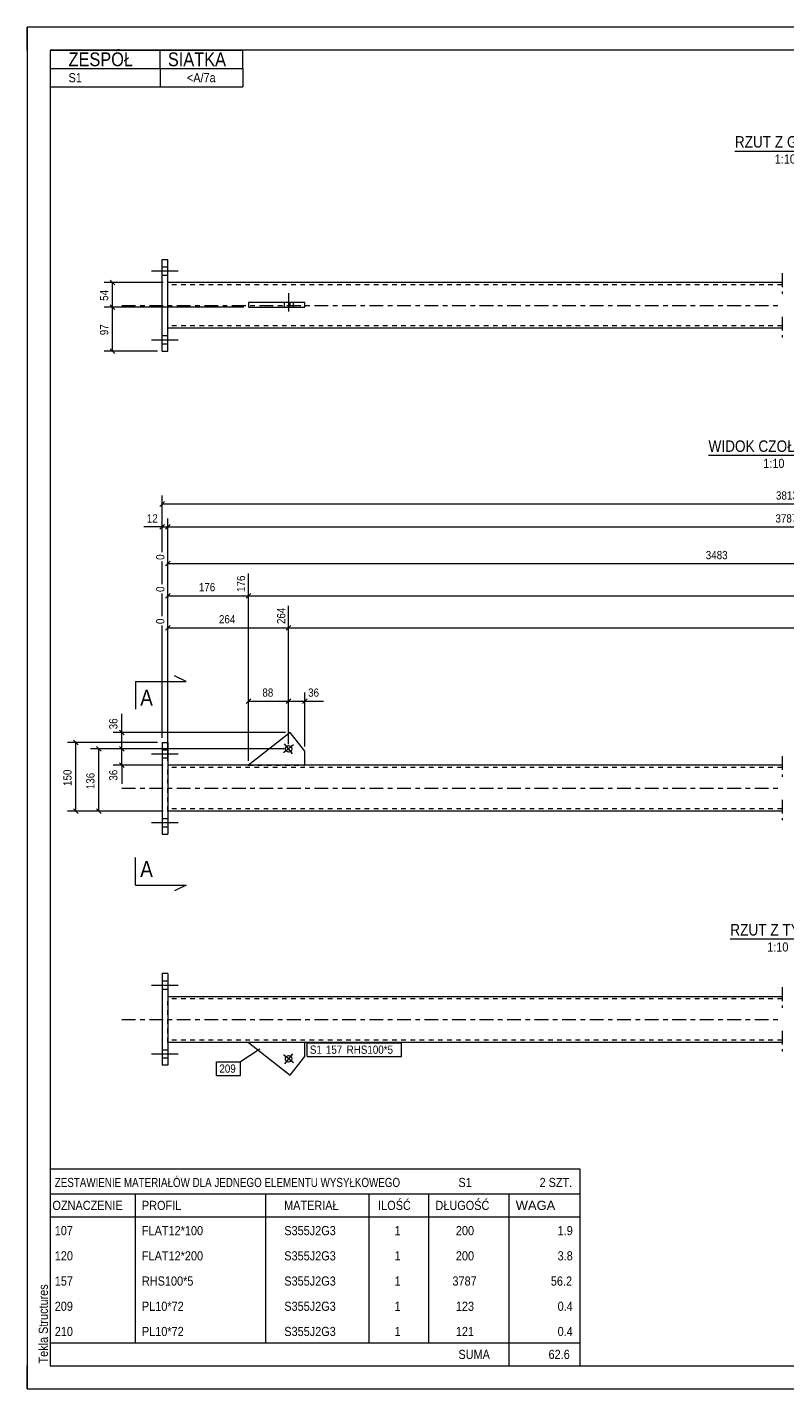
# Model space of a CAD drawing. Header units: millimetres. Extents: x 0 to 420, y 0 to 297.
# Tile 1 of 2: x 0 to 165, y 0 to 297. Entities that reach past the tile are written whole.
import ezdxf

# ---------------------------------------------------------------- set-up
doc = ezdxf.new("R2010")
doc.units = ezdxf.units.MM
for name, pattern in [('XKITLINE00', [0]), ('XKITLINE01', [4, 1, -1, 1, -1]), ('XKITLINE03', [6, 3, -1, 1, -1])]:
    doc.linetypes.add(name, pattern=pattern)
for name, color, linetype, lineweight in [('Arkusz rysunku', 3, 'Continuous', 0), ('Element', 2, 'Continuous', 0), ('Inny typ obiektu', 7, 'Continuous', 0), ('Przekrój', 7, 'Continuous', 0), ('Wymiar', 4, 'Continuous', 0), ('Znak elementu', 2, 'Continuous', 0), ('Śruba', 3, 'Continuous', 0)]:
    doc.layers.add(name, color=color, linetype=linetype, lineweight=lineweight)
doc.styles.add('ARIAL', font='ARIAL.TTF')

msp = doc.modelspace()

# ---------------------------------------------------------------- linework, layer by layer
at = {"layer": 'Arkusz rysunku', "linetype": 'XKITLINE00', "lineweight": 0}
for p, q in [((420, 297), (0, 297)), ((0, 297), (0, 0)), ((0, 292), (0, 297)), ((5, 297), (0, 297)), ((415, 292), (5, 292)), ((5, 292), (5, 5)), ((0, 0), (0, 5)), ((5, 5), (415, 5)), ((0, 0), (420, 0))]:
    msp.add_line(p, q, dxfattribs=at)
at = {"layer": 'Element', "linetype": 'XKITLINE00', "lineweight": 0}
for p, q in [((29.42, 226.33), (29.42, 246.33)), ((29.42, 246.33), (30.62, 246.33)), ((30.62, 226.33), (30.62, 246.33)), ((164.55, 241.33), (30.62, 241.33)), ((48.22, 236.97), (48.22, 235.97)), ((60.55, 236.97), (48.22, 236.97)), ((48.22, 235.97), (60.55, 235.97)), ((57.33, 235.97), (57.33, 236.97)), ((60.55, 235.97), (60.55, 236.97)), ((164.55, 231.33), (30.62, 231.33)), ((29.42, 226.33), (30.62, 226.33)), ((57.33, 143.18), (48.22, 136)), ((60.55, 139.09), (57.33, 143.18)), ((29.42, 141), (30.62, 141)), ((29.42, 141), (29.42, 121)), ((30.62, 141), (30.62, 121)), ((60.55, 136), (60.55, 139.09)), ((164.55, 136), (30.62, 136)), ((164.55, 126), (30.62, 126)), ((29.42, 121), (30.62, 121)), ((30.62, 90.57), (29.42, 90.57)), ((29.42, 90.57), (29.42, 70.57)), ((30.62, 90.57), (30.62, 70.57)), ((30.62, 85.57), (164.55, 85.57)), ((164.55, 75.57), (30.62, 75.57)), ((48.22, 75.57), (57.33, 68.39)), ((60.55, 72.47), (60.55, 75.57)), ((57.33, 68.39), (60.55, 72.47)), ((30.62, 70.57), (29.42, 70.57))]:
    msp.add_line(p, q, dxfattribs=at)
at = {"layer": 'Element', "linetype": 'XKITLINE01', "lineweight": 0}
for p, q in [((30.62, 231.33), (30.62, 241.33)), ((164.55, 240.83), (30.62, 240.83)), ((164.55, 231.83), (30.62, 231.83)), ((30.62, 126), (30.62, 136)), ((164.55, 135.5), (30.62, 135.5)), ((60.55, 136), (48.22, 136)), ((48.22, 136), (60.55, 136)), ((164.55, 126.5), (30.62, 126.5)), ((30.62, 75.57), (30.62, 85.57)), ((164.55, 85.07), (30.62, 85.07)), ((164.55, 76.07), (30.62, 76.07)), ((60.55, 75.57), (48.22, 75.57)), ((60.55, 75.57), (48.22, 75.57))]:
    msp.add_line(p, q, dxfattribs=at)
at = {"layer": 'Element', "linetype": 'XKITLINE03', "lineweight": 0}
for p, q in [((164.55, 243.33), (164.55, 238.83)), ((20.62, 236.33), (164.55, 236.33)), ((164.55, 233.83), (164.55, 229.33)), ((164.55, 138), (164.55, 133.5)), ((20.62, 131), (164.55, 131)), ((164.55, 128.5), (164.55, 124)), ((164.55, 87.57), (164.55, 83.07)), ((20.62, 80.57), (164.55, 80.57)), ((164.55, 78.07), (164.55, 73.57))]:
    msp.add_line(p, q, dxfattribs=at)
at = {"layer": 'Inny typ obiektu', "linetype": 'XKITLINE00', "lineweight": 0}
for p, q in [((5, 292), (47, 292)), ((5, 292), (5, 288)), ((29, 288), (29, 292)), ((47, 288), (47, 292)), ((5, 288), (47, 288)), ((5, 288), (5, 284)), ((29, 288), (29, 284)), ((47, 288), (47, 284)), ((5, 284), (47, 284)), ((154.26, 270), (176.86, 270)), ((148.52, 203.62), (177.6, 203.62)), ((153.27, 98.12), (174.57, 98.12)), ((5, 48), (5, 42.5)), ((5, 48), (120.5, 48)), ((120.5, 48), (120.5, 42.5)), ((5, 42.5), (5, 37.5)), ((5, 42.5), (120.5, 42.5)), ((23.5, 42.5), (23.5, 37.5)), ((52, 37.5), (52, 42.5)), ((74.5, 42.5), (74.5, 37.5)), ((87.5, 42.5), (87.5, 37.5)), ((105, 42.5), (105, 37.5)), ((120.5, 42.5), (120.5, 37.5)), ((5, 37.5), (120.5, 37.5)), ((5, 37.5), (5, 32)), ((23.5, 37.5), (23.5, 32)), ((52, 32), (52, 37.5)), ((74.5, 37.5), (74.5, 32)), ((87.5, 37.5), (87.5, 32)), ((105, 37.5), (105, 32)), ((120.5, 37.5), (120.5, 32)), ((5, 32), (5, 26.5)), ((23.5, 32), (23.5, 26.5)), ((52, 26.5), (52, 32)), ((74.5, 32), (74.5, 26.5)), ((87.5, 32), (87.5, 26.5)), ((105, 32), (105, 26.5)), ((120.5, 32), (120.5, 26.5)), ((5, 26.5), (5, 21)), ((23.5, 26.5), (23.5, 21)), ((52, 21), (52, 26.5)), ((74.5, 26.5), (74.5, 21)), ((87.5, 26.5), (87.5, 21)), ((105, 26.5), (105, 21)), ((120.5, 26.5), (120.5, 21)), ((5, 21), (5, 15.5)), ((23.5, 21), (23.5, 15.5)), ((52, 15.5), (52, 21)), ((74.5, 21), (74.5, 15.5)), ((87.5, 21), (87.5, 15.5)), ((105, 21), (105, 15.5)), ((120.5, 21), (120.5, 15.5)), ((5, 15.5), (5, 10)), ((23.5, 15.5), (23.5, 10)), ((52, 10), (52, 15.5)), ((74.5, 15.5), (74.5, 10)), ((87.5, 15.5), (87.5, 10)), ((105, 15.5), (105, 10)), ((120.5, 15.5), (120.5, 10)), ((5, 10), (5, 5)), ((5, 10), (120.5, 10)), ((105, 10), (105, 5)), ((120.5, 10), (120.5, 5)), ((5, 5), (120.5, 5))]:
    msp.add_line(p, q, dxfattribs=at)
at = {"layer": 'Przekrój', "linetype": 'XKITLINE00', "lineweight": 0}
for p, q in [((34.62, 154.25), (32.12, 155.5)), ((23.62, 154.25), (23.62, 148.25)), ((23.62, 154.25), (29.62, 154.25)), ((29.62, 154.25), (34.62, 154.25)), ((23.62, 109.88), (23.62, 115.88)), ((23.62, 109.88), (29.62, 109.88)), ((29.62, 109.88), (34.62, 109.88)), ((34.62, 109.88), (32.12, 108.63))]:
    msp.add_line(p, q, dxfattribs=at)
at = {"layer": 'Wymiar', "linetype": 'XKITLINE00', "lineweight": 0}
for p, q in [((29.62, 241.33), (16.76, 241.33)), ((18.11, 241.84), (19.13, 240.83)), ((18.62, 235.97), (18.62, 241.33)), ((47.22, 235.97), (16.76, 235.97)), ((47.22, 235.97), (16.76, 235.97)), ((18.11, 236.47), (19.13, 235.46)), ((18.11, 236.47), (19.13, 235.46)), ((18.62, 226.33), (18.62, 235.97)), ((28.42, 226.33), (16.76, 226.33)), ((18.11, 226.84), (19.13, 225.83)), ((29.93, 193.51), (28.91, 192.49)), ((29.42, 182.51), (29.42, 194.86)), ((29.42, 193), (302.38, 193)), ((29.42, 188), (25.4, 188)), ((29.42, 188), (25.4, 188)), ((29.93, 188.51), (28.91, 187.49)), ((29.42, 182.51), (29.42, 189.86)), ((29.42, 188), (30.62, 188)), ((31.13, 188.51), (30.11, 187.49)), ((31.13, 188.51), (30.11, 187.49)), ((30.62, 137), (30.62, 189.86)), ((30.62, 137), (30.62, 189.86)), ((30.62, 188), (300.95, 188)), ((30.62, 137), (30.62, 182.15)), ((29.42, 175.51), (29.42, 180.46)), ((29.42, 175.51), (29.42, 180.46)), ((31.13, 180.51), (30.11, 179.49)), ((30.62, 180), (270.59, 180)), ((48.22, 137), (48.22, 177.82)), ((48.22, 137), (48.22, 177.82)), ((29.42, 168.51), (29.42, 173.46)), ((29.42, 168.51), (29.42, 173.46)), ((31.13, 173.51), (30.11, 172.49)), ((30.62, 137), (30.62, 175.15)), ((30.62, 173), (48.22, 173)), ((48.73, 173.51), (47.71, 172.49)), ((48.73, 173.51), (47.71, 172.49)), ((48.22, 173), (287.87, 173)), ((56.98, 140.59), (56.98, 170.82)), ((56.98, 140.59), (56.98, 170.82)), ((29.42, 142), (29.42, 166.46)), ((29.42, 142), (29.42, 166.46)), ((31.13, 166.51), (30.11, 165.49)), ((30.62, 137), (30.62, 168.15)), ((57.49, 166.51), (56.47, 165.49)), ((57.49, 166.51), (56.47, 165.49)), ((30.62, 166), (56.98, 166)), ((56.98, 166), (291.45, 166)), ((48.22, 137), (48.22, 151.86)), ((56.98, 140.59), (56.98, 151.86)), ((56.98, 140.59), (56.98, 151.86)), ((60.55, 140.09), (60.55, 151.86)), ((48.73, 150.51), (47.71, 149.49)), ((48.22, 150), (56.98, 150)), ((57.49, 150.51), (56.47, 149.49)), ((57.49, 150.51), (56.47, 149.49)), ((56.98, 150), (60.55, 150)), ((61.06, 150.51), (60.04, 149.49)), ((60.55, 150), (64.57, 150)), ((60.55, 150), (64.57, 150)), ((20.62, 143.18), (20.62, 147.2)), ((20.62, 143.18), (20.62, 147.2)), ((56.33, 143.18), (18.76, 143.18)), ((20.11, 143.68), (21.13, 142.67)), ((20.62, 139.59), (20.62, 143.18)), ((28.42, 141), (8.76, 141)), ((10.11, 141.51), (11.13, 140.49)), ((10.62, 126), (10.62, 141)), ((15.11, 140.1), (16.13, 139.08)), ((20.11, 140.1), (21.13, 139.08)), ((20.11, 140.1), (21.13, 139.08)), ((55.98, 139.59), (13.76, 139.59)), ((15.62, 126), (15.62, 139.59)), ((55.98, 139.59), (18.76, 139.59)), ((55.98, 139.59), (18.76, 139.59)), ((20.62, 136), (20.62, 139.59)), ((29.62, 136), (18.76, 136)), ((20.11, 136.51), (21.13, 135.49)), ((20.62, 136), (20.62, 131.98)), ((20.62, 136), (20.62, 131.98)), ((29.62, 126), (8.76, 126)), ((10.11, 126.51), (11.13, 125.49)), ((29.62, 126), (13.76, 126)), ((15.11, 126.51), (16.13, 125.49))]:
    msp.add_line(p, q, dxfattribs=at)
at = {"layer": 'Znak elementu', "linetype": 'XKITLINE00', "lineweight": 0}
for p, q in [((61.02, 75.47), (81.58, 75.47)), ((61.02, 72.47), (61.02, 75.47)), ((81.58, 72.47), (81.58, 75.47)), ((41.29, 71.34), (46.5, 71.34)), ((41.29, 68.34), (41.29, 71.34)), ((50.74, 74.09), (46.5, 71.34)), ((46.5, 68.34), (46.5, 71.34)), ((61.02, 72.47), (81.58, 72.47)), ((41.29, 68.34), (46.5, 68.34))]:
    msp.add_line(p, q, dxfattribs=at)
at = {"layer": 'Śruba', "linetype": 'XKITLINE00', "lineweight": 0}
for p, q in [((27.12, 243.83), (32.92, 243.83)), ((27.12, 243.83), (32.92, 243.83)), ((29.42, 244.73), (30.62, 244.73)), ((29.42, 244.73), (30.62, 244.73)), ((29.42, 242.93), (30.62, 242.93)), ((29.42, 242.93), (30.62, 242.93)), ((56.98, 238.97), (56.98, 234.97)), ((55.99, 236.97), (55.99, 235.97)), ((57.96, 236.97), (57.96, 235.97)), ((27.12, 228.83), (32.92, 228.83)), ((27.12, 228.83), (32.92, 228.83)), ((29.42, 229.73), (30.62, 229.73)), ((29.42, 229.73), (30.62, 229.73)), ((29.42, 227.93), (30.62, 227.93)), ((29.42, 227.93), (30.62, 227.93)), ((58.08, 140.45), (55.88, 138.72)), ((57.84, 138.49), (56.11, 140.69)), ((27.12, 138.5), (32.92, 138.5)), ((27.12, 138.5), (32.92, 138.5)), ((29.42, 139.4), (30.62, 139.4)), ((29.42, 139.4), (30.62, 139.4)), ((29.42, 137.6), (30.62, 137.6)), ((29.42, 137.6), (30.62, 137.6)), ((27.12, 123.5), (32.92, 123.5)), ((27.12, 123.5), (32.92, 123.5)), ((29.42, 124.4), (30.62, 124.4)), ((29.42, 124.4), (30.62, 124.4)), ((29.42, 122.6), (30.62, 122.6)), ((29.42, 122.6), (30.62, 122.6)), ((27.12, 88.07), (32.92, 88.07)), ((27.12, 88.07), (32.92, 88.07)), ((29.42, 88.97), (30.62, 88.97)), ((29.42, 88.97), (30.62, 88.97)), ((29.42, 87.17), (30.62, 87.17)), ((29.42, 87.17), (30.62, 87.17)), ((27.12, 73.07), (32.92, 73.07)), ((27.12, 73.07), (32.92, 73.07)), ((29.42, 73.97), (30.62, 73.97)), ((29.42, 73.97), (30.62, 73.97)), ((29.42, 72.17), (30.62, 72.17)), ((29.42, 72.17), (30.62, 72.17)), ((58.08, 71.11), (55.88, 72.84)), ((57.84, 73.08), (56.11, 70.88))]:
    msp.add_line(p, q, dxfattribs=at)
for centre in [(56.98, 139.59), (56.98, 71.98)]:
    msp.add_circle(centre, 0.7, dxfattribs=at)

# ---------------------------------------------------------------- texts
at = {"layer": 'Arkusz rysunku', "style": 'ARIAL', "width": 0.85}
msp.add_text('Tekla Structures', height=2, rotation=90, dxfattribs=at).set_placement((4.5, 5.5))
at = {"layer": 'Inny typ obiektu', "style": 'ARIAL'}
for s, height, width, p in [('ZESPÓŁ', 3, 0.85, (9, 288.5)), ('SIATKA', 3, 0.85, (30.66, 288.5)), ('S1', 2, 0.85, (9, 285)), ('<A/7a', 2, 0.85, (34.81, 285)), ('RZUT Z GÓRY', 2.5, 0.85, (154.26, 270.75)), ('1:10', 2, 0.85, (162.96, 267.25)), ('WIDOK CZOŁOWY', 2.5, 0.85, (148.52, 204.37)), ('1:10', 2, 0.85, (160.46, 200.87)), ('RZUT Z TYŁU', 2.5, 0.85, (153.27, 98.87)), ('1:10', 2, 0.85, (161.32, 95.37)), ('ZESTAWIENIE MATERIAŁÓW DLA JEDNEGO ELEMENTU WYSYŁKOWEGO', 2, 0.765, (6, 44)), ('S1', 2, 0.85, (94, 44)), ('2', 2, 0.85, (111.69, 44)), (' SZT.', 2, 0.85, (113, 44)), ('OZNACZENIE', 2, 0.85, (5.5, 39)), ('PROFIL', 2, 0.85, (25, 39)), ('MATERIAŁ', 2, 0.85, (56, 39)), ('ILOŚĆ', 2, 0.85, (76.5, 39)), ('DŁUGOŚĆ', 2, 0.85, (89, 39)), ('WAGA', 2, 1.008832, (106.5, 39)), ('FLAT12*100', 2, 0.85, (25, 33.5)), ('107', 2, 0.85, (6, 33.5)), ('S355J2G3', 2, 0.85, (56.04, 33.5)), ('1', 2, 0.85, (80.09, 33.5)), ('200', 2, 0.85, (93.44, 33.5)), ('1.9', 2, 0.85, (115.63, 33.5)), ('120', 2, 0.85, (6, 28)), ('FLAT12*200', 2, 0.85, (25, 28)), ('S355J2G3', 2, 0.85, (56.04, 28)), ('1', 2, 0.85, (80.09, 28)), ('200', 2, 0.85, (93.44, 28)), ('3.8', 2, 0.85, (115.63, 28)), ('157', 2, 0.85, (6, 22.5)), ('RHS100*5', 2, 0.85, (25, 22.5)), ('S355J2G3', 2, 0.85, (56.04, 22.5)), ('1', 2, 0.85, (80.09, 22.5)), ('3787', 2, 0.85, (92.7, 22.5)), ('56.2', 2, 0.85, (114.15, 22.5)), ('209', 2, 0.85, (6, 17)), ('PL10*72', 2, 0.85, (25, 17)), ('S355J2G3', 2, 0.85, (56.04, 17)), ('1', 2, 0.85, (80.09, 17)), ('123', 2, 0.85, (93.44, 17)), ('0.4', 2, 0.85, (115.63, 17)), ('210', 2, 0.85, (6, 11.5)), ('PL10*72', 2, 0.85, (25, 11.5)), ('S355J2G3', 2, 0.85, (56.04, 11.5)), ('1', 2, 0.85, (80.09, 11.5)), ('121', 2, 0.85, (93.44, 11.5)), ('0.4', 2, 0.85, (115.63, 11.5)), ('SUMA', 2, 0.85, (94, 6.5)), ('62.6', 2, 0.85, (113.65, 6.5))]:
    msp.add_text(s, height=height, dxfattribs=dict(at, width=width)).set_placement(p)
at = {"layer": 'Przekrój', "style": 'ARIAL', "width": 0.85}
for p in [(24.62, 149), (24.62, 111.63)]:
    msp.add_text('A', height=3.5, dxfattribs=at).set_placement(p)
at = {"layer": 'Wymiar', "style": 'ARIAL', "width": 0.85}
for s, p in [('54', (17.66, 237.32)), ('97', (17.66, 229.82)), ('0', (29.9, 180.82)), ('176', (47.5, 173.82)), ('0', (29.9, 173.82)), ('264', (56.26, 166.82)), ('0', (29.9, 166.82)), ('36', (19.66, 143.85)), ('150', (9.66, 131.49)), ('136', (14.66, 130.79)), ('36', (19.66, 132.65))]:
    msp.add_text(s, height=1.8, rotation=90.0002, dxfattribs=at).set_placement(p)
for s, p in [('3813', (163.23, 193.96)), ('12', (26.07, 188.96)), ('3787', (163.12, 188.96)), ('3483', (147.93, 180.96)), ('176', (37.42, 173.96)), ('264', (41.8, 166.96)), ('88', (51.26, 150.96)), ('36', (61.23, 150.96))]:
    msp.add_text(s, height=1.8, dxfattribs=at).set_placement(p)
at = {"layer": 'Znak elementu', "style": 'ARIAL', "width": 0.85}
for s, p in [('S1', (61.62, 73.07)), ('157', (65.1, 73.07)), ('RHS100*5', (69.64, 73.07)), ('209', (41.89, 68.94))]:
    msp.add_text(s, height=1.8, dxfattribs=at).set_placement(p)

doc.saveas('drawing.dxf')
